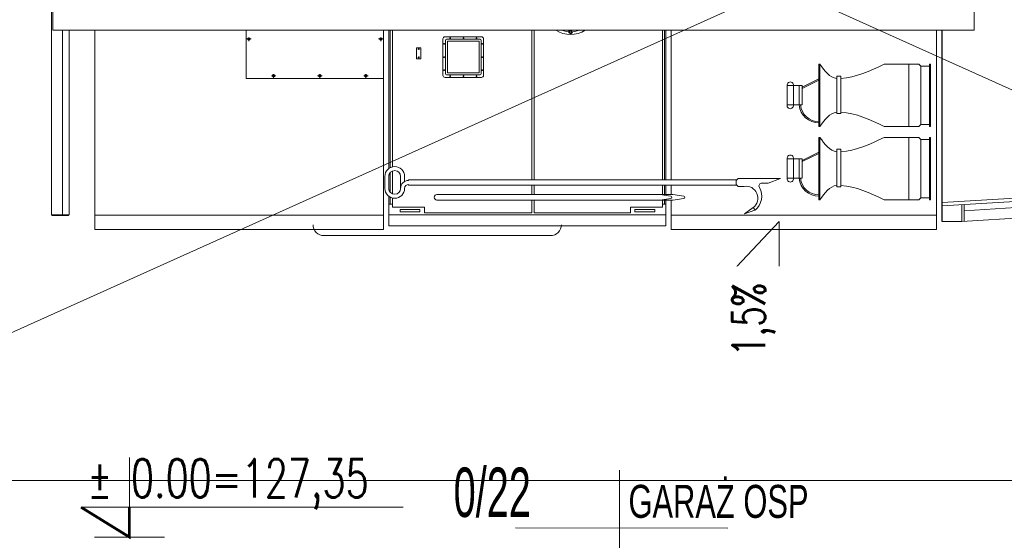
# Model space of a CAD drawing. Header units: centimetres. Extents: x -122 to 72759, y 3298 to 43172.
# Tile 119 of 243: x 37856 to 38304, y 11982 to 12219. Entities that reach past the tile are written whole.
import ezdxf

# ---------------------------------------------------------------- set-up
doc = ezdxf.new("R2010")
doc.units = ezdxf.units.CM
doc.header["$MEASUREMENT"] = 0
for name, color, linetype, lineweight in [('0-LINIA CIENKA', 7, 'Continuous', 5), ('0-meble', 7, 'Continuous', 5), ('meble', 7, 'Continuous', 5), ('METKI MIESZKAŃ', 7, 'Continuous', 5), ('PR-METKI', 7, 'Continuous', 5), ('wymiarowanie', 7, 'Continuous', 5), ('ZZZ_Xref', 7, 'Continuous', 5)]:
    doc.layers.add(name, color=color, linetype=linetype, lineweight=lineweight)
doc.styles.get("Standard").update_dxf_attribs({"font": 'ARIAL.TTF'})
doc.styles.add('tabelka', font='swz721lc.ttf')

# ---------------------------------------------------------------- blocks, each defined once
blk = doc.blocks.new('G$CA1DC9C89')
at = {"layer": '0-LINIA CIENKA', "lineweight": 5}
for p, q in [((3223.96, 1628.54), (3223.96, 1514.59)), ((3224.51, 1598.58), (3224.51, 1616.58)), ((3643.79, 1598.58), (3643.79, 1616.58)), ((3224.51, 1598.58), (3643.79, 1598.58)), ((3228.96, 1598.58), (3228.96, 1514.59)), ((3231.96, 1598.58), (3231.96, 1514.59)), ((3243.71, 1507.89), (3243.71, 1598.58)), ((3312.5, 1598.58), (3312.5, 1576.63)), ((3313.75, 1595.29), (3313.75, 1593.64)), ((3373.74, 1595.29), (3373.74, 1593.64)), ((3374.99, 1598.58), (3374.99, 1576.63)), ((3374.99, 1507.89), (3374.99, 1598.58)), ((3374.99, 1598.58), (3374.99, 1576.63)), ((3377.49, 1535.68), (3377.49, 1598.58)), ((3378.09, 1536.04), (3378.09, 1598.58)), ((3379.09, 1536.4), (3379.09, 1598.58)), ((3405.05, 1594.98), (3405.65, 1594.98)), ((3405.35, 1594.68), (3405.35, 1595.28)), ((3411.05, 1594.98), (3411.65, 1594.98)), ((3411.35, 1594.68), (3411.35, 1595.28)), ((3417.05, 1594.98), (3417.65, 1594.98)), ((3417.35, 1594.68), (3417.35, 1595.28)), ((3442.47, 1530.46), (3442.47, 1598.58)), ((3443.47, 1598.58), (3443.47, 1530.46)), ((3501.88, 1530.46), (3501.88, 1598.58)), ((3502.88, 1530.46), (3502.88, 1598.58)), ((3503.48, 1530.46), (3503.48, 1598.58)), ((3505.88, 1530.46), (3505.88, 1598.58)), ((3505.88, 1530.46), (3505.88, 1598.58)), ((3626.57, 1507.89), (3626.57, 1598.58)), ((3628.97, 1511.58), (3628.97, 1598.58)), ((3629.17, 1511.58), (3629.17, 1598.58)), ((3231.96, 1591.73), (3231.96, 1584.73)), ((3312.71, 1594.58), (3314.73, 1594.58)), ((3374.79, 1594.58), (3372.77, 1594.58)), ((3391.55, 1590.61), (3390.05, 1590.61)), ((3392.05, 1590.61), (3390.05, 1590.61)), ((3390.05, 1590.61), (3390.05, 1585.62)), ((3390.05, 1590.61), (3390.05, 1585.62)), ((3391.05, 1590.41), (3391.05, 1589.61)), ((3392.05, 1590.61), (3392.05, 1585.62)), ((3402.95, 1592.38), (3402.35, 1592.38)), ((3402.65, 1592.08), (3402.65, 1592.68)), ((3403.2, 1578.73), (3403.2, 1593.93)), ((3403.7, 1594.43), (3418.9, 1594.43)), ((3404.1, 1593.53), (3418.5, 1593.53)), ((3404.1, 1579.13), (3404.1, 1593.53)), ((3418.5, 1593.53), (3418.5, 1579.13)), ((3419.4, 1593.93), (3419.4, 1578.73)), ((3419.65, 1592.38), (3420.25, 1592.38)), ((3419.95, 1592.08), (3419.95, 1592.68)), ((3390.65, 1590.01), (3391.45, 1590.01)), ((3390.65, 1586.22), (3391.45, 1586.22)), ((3391.05, 1586.62), (3391.05, 1585.82)), ((3402.95, 1586.38), (3402.35, 1586.38)), ((3402.65, 1586.08), (3402.65, 1586.68)), ((3419.65, 1586.38), (3420.25, 1586.38)), ((3419.95, 1586.08), (3419.95, 1586.68)), ((3390.05, 1585.62), (3391.55, 1585.62)), ((3390.05, 1585.62), (3392.05, 1585.62)), ((3573.55, 1583.13), (3573.1, 1583.13)), ((3573.1, 1583.13), (3573.1, 1554.78)), ((3573.55, 1583.13), (3573.55, 1554.78)), ((3602.8, 1583.13), (3614.04, 1583.13)), ((3614.04, 1583.13), (3614.04, 1554.78)), ((3618.5, 1583.13), (3614.04, 1583.13)), ((3619.4, 1582.23), (3618.5, 1583.13)), ((3619.4, 1582.23), (3619.4, 1555.68)), ((3623.45, 1582.23), (3619.4, 1582.23)), ((3623.45, 1583.13), (3623.45, 1554.78)), ((3623.9, 1583.13), (3623.45, 1583.13)), ((3623.9, 1583.13), (3623.9, 1554.78)), ((3326.04, 1577.88), (3324.02, 1577.88)), ((3325, 1578.59), (3325, 1576.94)), ((3347.04, 1577.88), (3345.02, 1577.88)), ((3346, 1578.59), (3346, 1576.94)), ((3368.01, 1577.88), (3365.98, 1577.88)), ((3366.96, 1578.59), (3366.96, 1576.94)), ((3402.95, 1580.38), (3402.35, 1580.38)), ((3402.65, 1580.08), (3402.65, 1580.68)), ((3418.9, 1578.23), (3403.7, 1578.23)), ((3418.5, 1579.13), (3404.1, 1579.13)), ((3405.05, 1577.68), (3405.65, 1577.68)), ((3405.35, 1577.98), (3405.35, 1577.38)), ((3411.05, 1577.68), (3411.65, 1577.68)), ((3411.35, 1577.98), (3411.35, 1577.38)), ((3417.05, 1577.68), (3417.65, 1577.68)), ((3417.35, 1577.98), (3417.35, 1577.38)), ((3419.65, 1580.38), (3420.25, 1580.38)), ((3419.95, 1580.08), (3419.95, 1580.68)), ((3581.2, 1577.73), (3583, 1577.73)), ((3581.2, 1560.63), (3581.2, 1577.73)), ((3583, 1577.73), (3583, 1560.63)), ((3374.99, 1576.63), (3312.5, 1576.63)), ((3374.99, 1576.63), (3374.99, 1576.63)), ((3558.66, 1564.56), (3558.66, 1573.35)), ((3565.51, 1573.35), (3558.66, 1573.35)), ((3561.5, 1564.56), (3561.5, 1573.35)), ((3564.14, 1564.56), (3564.14, 1573.35)), ((3565.51, 1572.68), (3573.1, 1576.42)), ((3565.51, 1572.12), (3573.1, 1575.86)), ((3565.51, 1564.56), (3565.51, 1573.35)), ((3565.51, 1564.56), (3558.66, 1564.56)), ((3583, 1560.63), (3581.2, 1560.63)), ((3573.55, 1554.78), (3573.1, 1554.78)), ((3602.8, 1554.78), (3614.04, 1554.78)), ((3618.5, 1554.78), (3614.04, 1554.78)), ((3619.4, 1555.68), (3618.5, 1554.78)), ((3623.45, 1555.68), (3619.4, 1555.68)), ((3623.9, 1554.78), (3623.45, 1554.78)), ((3573.55, 1549.79), (3573.1, 1549.79)), ((3573.1, 1549.79), (3573.1, 1521.45)), ((3573.55, 1549.79), (3573.55, 1521.45)), ((3602.8, 1549.79), (3614.04, 1549.79)), ((3614.04, 1549.79), (3614.04, 1521.45)), ((3618.5, 1549.79), (3614.04, 1549.79)), ((3619.4, 1548.89), (3618.5, 1549.79)), ((3619.4, 1548.89), (3619.4, 1522.35)), ((3623.45, 1548.89), (3619.4, 1548.89)), ((3623.45, 1549.79), (3623.45, 1521.45)), ((3623.9, 1549.79), (3623.45, 1549.79)), ((3623.9, 1549.79), (3623.9, 1521.45)), ((3565.51, 1539.35), (3573.1, 1543.09)), ((3565.51, 1538.79), (3573.1, 1542.52)), ((3581.2, 1544.39), (3583, 1544.39)), ((3581.2, 1527.29), (3581.2, 1544.39)), ((3583, 1544.39), (3583, 1527.29)), ((3558.66, 1531.22), (3558.66, 1540.02)), ((3565.51, 1540.02), (3558.66, 1540.02)), ((3561.5, 1531.22), (3561.5, 1540.02)), ((3564.12, 1538.1), (3564.14, 1538.11)), ((3564.14, 1531.22), (3564.14, 1540.02)), ((3565.51, 1531.22), (3565.51, 1540.02)), ((3375.59, 1526.61), (3375.59, 1532.01)), ((3377.39, 1526.61), (3377.39, 1532.01)), ((3377.49, 1525.88), (3377.49, 1532.74)), ((3378.09, 1524.8), (3378.09, 1533.82)), ((3379.09, 1524.1), (3379.09, 1534.52)), ((3382.79, 1532.01), (3382.79, 1528.5)), ((3382.79, 1532.01), (3382.79, 1526.61)), ((3384.59, 1532.01), (3384.59, 1529.73)), ((3386.39, 1530.21), (3386.39, 1530.46)), ((3451.62, 1530.46), (3386.39, 1530.46)), ((3386.39, 1528.41), (3386.39, 1528.12)), ((3452, 1528.12), (3386.39, 1528.12)), ((3442.47, 1523.81), (3442.47, 1528.12)), ((3443.47, 1528.12), (3443.47, 1523.81)), ((3527.74, 1530.46), (3451.62, 1530.46)), ((3527.7, 1528.12), (3452, 1528.12)), ((3501.88, 1523.81), (3501.88, 1528.12)), ((3502.88, 1523.81), (3502.88, 1528.12)), ((3503.48, 1523.81), (3503.48, 1528.12)), ((3505.88, 1523.81), (3505.88, 1528.12)), ((3505.88, 1523.81), (3505.88, 1528.12)), ((3535.51, 1530.46), (3527.7, 1530.46)), ((3535.51, 1528.12), (3527.7, 1528.12)), ((3535.51, 1530.21), (3536.41, 1531.11)), ((3535.51, 1530.19), (3535.51, 1530.46)), ((3535.51, 1530.21), (3535.51, 1528.41)), ((3535.51, 1528.41), (3535.51, 1528.12)), ((3535.51, 1528.41), (3536.41, 1527.51)), ((3536.41, 1527.51), (3535.51, 1528.41)), ((3536.41, 1531.11), (3538.55, 1531.11)), ((3538.55, 1531.11), (3555.57, 1531.11)), ((3549.96, 1529.04), (3547.17, 1529.04)), ((3547.83, 1529.04), (3547.4, 1529.04)), ((3555.64, 1531.11), (3549.96, 1529.04)), ((3565.51, 1531.22), (3558.66, 1531.22)), ((3399.33, 1523.81), (3420.74, 1523.81)), ((3420.74, 1523.81), (3426.52, 1523.81)), ((3426.52, 1523.81), (3451.88, 1523.81)), ((3451.88, 1523.81), (3506.66, 1523.81)), ((3505.74, 1523.09), (3500.73, 1523.81)), ((3511.68, 1523.09), (3506.66, 1523.81)), ((3536.41, 1527.51), (3539.03, 1527.51)), ((3583, 1527.29), (3581.2, 1527.29)), ((3629.17, 1520.13), (3737.66, 1526.77)), ((3629.17, 1518.62), (3737.66, 1525.27)), ((3377.49, 1509.49), (3377.49, 1522.94)), ((3379.09, 1519.49), (3377.49, 1519.49)), ((3378.09, 1519.49), (3378.09, 1522.58)), ((3379.09, 1517.99), (3379.09, 1522.22)), ((3399.33, 1521.29), (3420.73, 1521.29)), ((3420.73, 1521.29), (3426.21, 1521.29)), ((3426.21, 1521.29), (3451.88, 1521.29)), ((3442.47, 1515.49), (3442.47, 1521.29)), ((3443.47, 1521.29), (3443.47, 1515.49)), ((3451.88, 1521.29), (3506.66, 1521.29)), ((3505.75, 1522.03), (3500.73, 1521.29)), ((3501.88, 1517.99), (3501.88, 1521.29)), ((3501.88, 1519.49), (3503.48, 1519.49)), ((3502.88, 1519.49), (3502.88, 1521.29)), ((3503.48, 1509.49), (3503.48, 1521.29)), ((3505.88, 1507.89), (3505.88, 1521.29)), ((3505.88, 1514.39), (3505.88, 1521.29)), ((3511.69, 1522.03), (3506.66, 1521.29)), ((3573.55, 1521.45), (3573.1, 1521.45)), ((3602.8, 1521.45), (3614.04, 1521.45)), ((3618.5, 1521.45), (3614.04, 1521.45)), ((3619.4, 1522.35), (3618.5, 1521.45)), ((3623.45, 1522.35), (3619.4, 1522.35)), ((3623.9, 1521.45), (3623.45, 1521.45)), ((3638.17, 1511.58), (3638.17, 1519.17)), ((3639.15, 1516.43), (3734.66, 1522.28)), ((3639.17, 1511.58), (3639.17, 1519.23)), ((3231.96, 1514.59), (3223.96, 1514.59)), ((3224.16, 1514.59), (3224.16, 1514.29)), ((3228.76, 1514.59), (3224.16, 1514.59)), ((3231.76, 1514.29), (3224.16, 1514.29)), ((3231.76, 1514.59), (3228.76, 1514.59)), ((3231.76, 1514.59), (3231.76, 1514.29)), ((3374.99, 1514.39), (3243.71, 1514.39)), ((3377.49, 1514.49), (3503.48, 1514.49)), ((3393.59, 1517.99), (3379.09, 1517.99)), ((3393.59, 1517.99), (3393.59, 1515.49)), ((3393.59, 1515.49), (3442.47, 1515.49)), ((3443.47, 1515.49), (3487.38, 1515.49)), ((3487.38, 1517.99), (3487.38, 1515.49)), ((3501.88, 1517.99), (3487.38, 1517.99)), ((3487.38, 1515.49), (3487.38, 1517.99)), ((3626.57, 1514.39), (3505.88, 1514.39)), ((3539.23, 1514.97), (3543.22, 1517.86)), ((3543.97, 1516.67), (3539.23, 1514.97)), ((3543.18, 1517.85), (3544.06, 1516.67)), ((3638.17, 1511.58), (3736.16, 1517.59)), ((3629.17, 1511.58), (3633.17, 1511.58)), ((3633.17, 1511.58), (3638.17, 1511.58)), ((3374.99, 1507.89), (3243.71, 1507.89)), ((3503.48, 1509.49), (3377.49, 1509.49)), ((3626.57, 1507.89), (3505.88, 1507.89)), ((3450.94, 1505.09), (3347.95, 1505.09))]:
    blk.add_line(p, q, dxfattribs=at)
blk.add_lwpolyline([(3403.05, 1595.58, 0.414214), (3402.05, 1594.58), (3402.05, 1578.08, 0.414214), (3403.05, 1577.08), (3419.55, 1577.08, 0.414214), (3420.55, 1578.08), (3420.55, 1594.58, 0.414214), (3419.55, 1595.58)], format="xyb", close=True, dxfattribs=at)
for points in [[(3382.59, 1516.99), (3391.59, 1516.99), (3391.59, 1515.99), (3382.59, 1515.99)], [(3498.38, 1516.99), (3489.38, 1516.99), (3489.38, 1515.99), (3498.38, 1515.99)]]:
    blk.add_lwpolyline(points, close=True, dxfattribs=at)
for centre, radius in [((3313.75, 1594.58), 0.6), ((3373.74, 1594.58), 0.6), ((3460.08, 1597.83), 0.62), ((3391.05, 1590.01), 0.2), ((3391.05, 1586.22), 0.2), ((3325, 1577.88), 0.6), ((3346, 1577.88), 0.6), ((3366.96, 1577.88), 0.6)]:
    blk.add_circle(centre, radius, dxfattribs=at)
for centre, radius, start, end in [((3460.08, 1608.58), 12, 236.4427, 303.5573), ((3460.08, 1608.58), 10.75, 248.4711, 291.5289), ((3460.08, 1597.83), 0.8, 90, 2.1324), ((3403.7, 1593.93), 0.5, 90, 180), ((3418.9, 1593.93), 0.5, 360, 90), ((3403.7, 1578.73), 0.5, 180, 270), ((3418.9, 1578.73), 0.5, 270, 0), ((3560.07, 1573.63), 1.44, 348.832, 191.168), ((3560.03, 1564.29), 1.44, 168.832, 10.6247), ((3573.1, 1565.36), 9, 185.1011, 270), ((3573.1, 1565.36), 8.4, 185.465, 270), ((3560.07, 1540.3), 1.44, 348.832, 191.168), ((3380.09, 1532.01), 4.5, 0, 180), ((3380.09, 1532.01), 2.7, 0, 180), ((3386.39, 1526.61), 3.6, 90, 180), ((3386.39, 1526.61), 1.8, 90, 180), ((3539.91, 1522.15), 5.44, 307.2104, 99.6357), ((3547.17, 1527.69), 1.35, 90, 209.891), ((3560.07, 1530.94), 1.44, 168.832, 11.168), ((3573.1, 1532.02), 9, 185.1011, 270), ((3573.1, 1532.02), 8.4, 185.465, 270), ((3380.09, 1526.61), 4.5, 180, 0), ((3380.09, 1526.61), 2.7, 180, 0), ((3399.33, 1522.55), 1.26, 90, 270), ((3505.67, 1522.56), 0.54, 278.7246, 82.1583), ((3511.6, 1522.56), 0.54, 278.7246, 82.1583), ((3538.98, 1522.98), 8.1, 308.8246, 29.891), ((3347.95, 1510.09), 5, 180, 270), ((3450.94, 1510.09), 5, 270, 0)]:
    blk.add_arc(centre, radius, start, end, dxfattribs=at)
for points in [[(3573.55, 1583.13), (3575.78, 1580.06), (3578.01, 1576.98), (3581.2, 1576.64)], [(3583, 1576.64), (3589.92, 1577.01), (3596.36, 1580.07), (3602.8, 1583.13)], [(3573.55, 1554.78), (3575.78, 1557.85), (3578.01, 1560.93), (3581.2, 1561.28)], [(3583, 1561.27), (3589.92, 1560.9), (3596.36, 1557.84), (3602.8, 1554.78)], [(3573.55, 1549.79), (3575.78, 1546.72), (3578.01, 1543.65), (3581.2, 1543.3)], [(3583, 1543.3), (3589.92, 1543.67), (3596.36, 1546.73), (3602.8, 1549.79)], [(3573.55, 1521.45), (3575.78, 1524.52), (3578.01, 1527.59), (3581.2, 1527.94)], [(3583, 1527.94), (3589.92, 1527.57), (3596.36, 1524.51), (3602.8, 1521.45)]]:
    blk.add_open_spline(points, degree=3, dxfattribs=at)
at = {"layer": '0-meble', "lineweight": 5, "const_width": 1.25}
blk.add_lwpolyline([(3237.44, 1381.48), (3259.39, 1367.93), (3259.39, 1381.48)], dxfattribs=at)
at = {"layer": 'meble', "lineweight": 5}
blk.add_lwpolyline([(4056.09, 1843.61), (3056.09, 1843.61), (3056.09, 1393.61), (4056.09, 1393.61), (4056.09, 1843.61), (3056.09, 1393.61), (4056.09, 1393.61), (3056.09, 1843.61)], dxfattribs=at)
at = {"layer": 'METKI MIESZKAŃ', "lineweight": 5}
blk.add_line((3482.42, 1398.44), (3482.39, 1345.65), dxfattribs=at)
blk.add_lwpolyline([(3435.06, 1372.07), (3531.67, 1372.02)], dxfattribs=at)
at = {"layer": 'PR-METKI', "lineweight": 5, "ltscale": 15}
for points in [[(3259.39, 1367.93), (3259.39, 1404.15)], [(3259.39, 1367.93), (3237.44, 1381.48), (3383.9, 1381.48), (3259.39, 1381.48), (3259.39, 1367.93)], [(3243.46, 1367.93), (3275.31, 1367.93)]]:
    blk.add_lwpolyline(points, dxfattribs=at)
at = {"layer": 'wymiarowanie', "lineweight": 5}
blk.add_lwpolyline([(3554.96, 1452.5), (3554.96, 1511.55), (3535.63, 1490.93)], dxfattribs=at)
at = {"layer": 'METKI MIESZKAŃ', "lineweight": 5, "ltscale": 0.5, "style": 'tabelka'}
for s, height, width, p in [('0/22', 22.5, 0.6, (3406.91, 1377.07)), ('GARAŻ OSP', 15, 0.7, (3486.45, 1376.7))]:
    blk.add_text(s, height=height, rotation=359.9707, dxfattribs=dict(at, width=width)).set_placement(p)
at = {"layer": 'PR-METKI', "lineweight": 5, "ltscale": 15, "insert": (3240.14, 1403.44), "char_height": 17.5, "width": 275.4581, "attachment_point": 1, "rotation": 0}
blk.add_mtext('{\\W0.7;\\Fromans|c238;%%P 0.00=127,35}', dxfattribs=at)
at = {"layer": 'wymiarowanie', "lineweight": 5, "insert": (3543.45, 1466.92), "char_height": 15, "attachment_point": 5, "rotation": 90.0097, "bg_fill": 2}
blk.add_mtext('\\A1;{\\W0.7;\\Fromans.shx|c226;1,5%}', dxfattribs=at)

msp = doc.modelspace()

# ---------------------------------------------------------------- block references
at = {"layer": 'ZZZ_Xref'}
msp.add_blockref('G$CA1DC9C89', (34646.15529, 10615.38849), dxfattribs=at)

doc.saveas('drawing.dxf')
